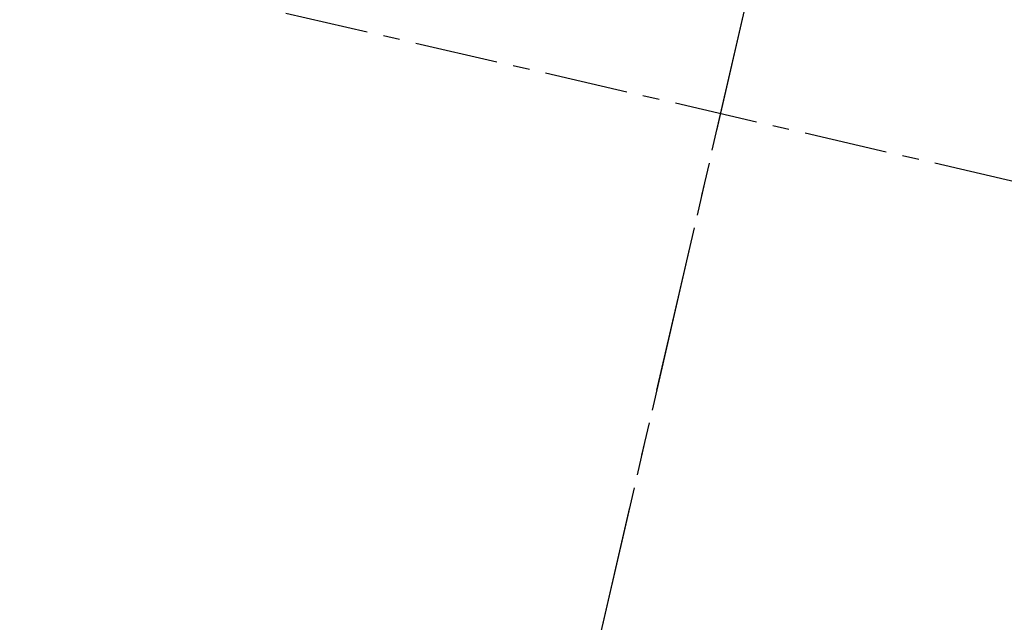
# Model space of a CAD drawing. Header units: millimetres. Extents: x 42975 to 708721, y 118172 to 172014.
# Tile 42 of 73: x 317215 to 317403, y 147743 to 147858. Entities that reach past the tile are written whole.
import ezdxf

# ---------------------------------------------------------------- set-up
doc = ezdxf.new("R2010")
doc.units = ezdxf.units.MM
doc.linetypes.add('осевая', pattern=[50.8, 31.75, -6.35, 6.35, -6.35])
for name, color, linetype, lineweight in [('ГТО-2_Оси_025', 6, 'осевая', 25), ('ГТО-2_Размеры_035', 2, 'Continuous', 35), ('ОГСО_Оси_025', 7, 'осевая', 25)]:
    doc.layers.add(name, color=color, linetype=linetype, lineweight=lineweight)

# ---------------------------------------------------------------- blocks, each defined once
blk = doc.blocks.new('ОГСО_Затвор_План')
at = {"layer": 'ГТО-2_Оси_025', "ltscale": 0.5}
blk.add_line((1439.69, 0), (-1270.3, 0), dxfattribs=at)
at = {"layer": 'ОГСО_Оси_025'}
for p, q in [((-904.17, 685), (-904.17, -995)), ((-904.17, 231.66), (-904.17, -211.17))]:
    blk.add_line(p, q, dxfattribs=at)
blk = doc.blocks.new('A$C1AA538EC')
at = {"layer": 'ГТО-2_Размеры_035', "rotation": 346.9999999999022}
blk.add_blockref('ОГСО_Затвор_План', (-6044.68, -11100.1), dxfattribs=at)

msp = doc.modelspace()

# ---------------------------------------------------------------- block references
at = {"layer": 'ГТО-2_Размеры_035'}
msp.add_blockref('A$C1AA538EC', (324274.63, 158737.11), dxfattribs=at)

doc.saveas('drawing.dxf')
